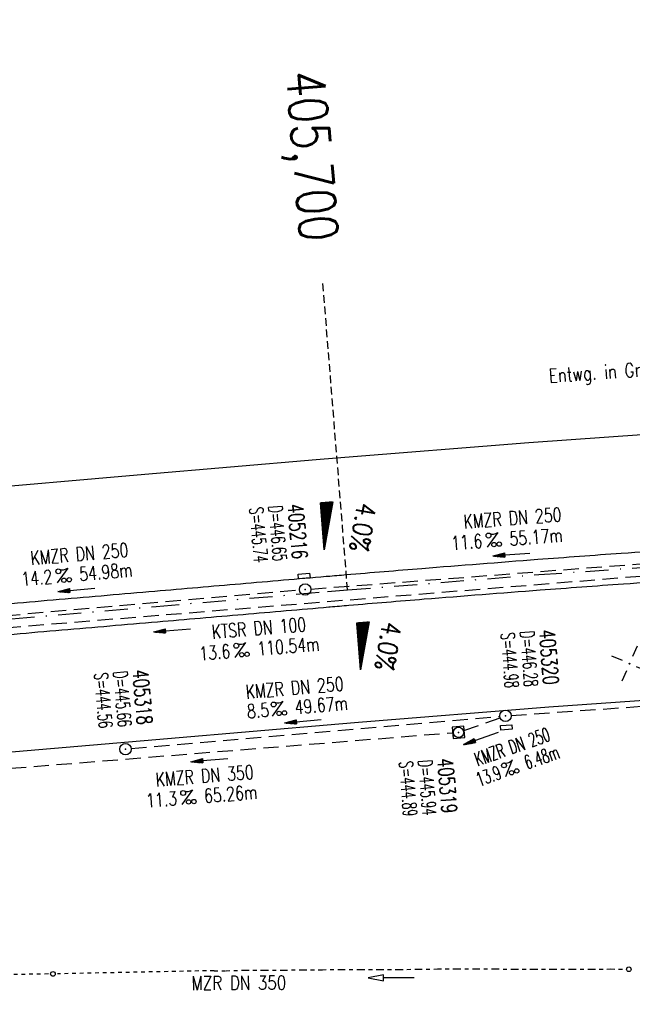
# Model space of a CAD drawing. Extents: x 0 to 1135, y 0 to 420.
# Tile 12 of 52: x 373 to 452, y 164 to 292. Entities that reach past the tile are written whole.
import ezdxf
from ezdxf.enums import TextEntityAlignment as Align

# ---------------------------------------------------------------- set-up
doc = ezdxf.new("R2010")
doc.units = 0
doc.header["$LTSCALE"] = 2
doc.header["$MEASUREMENT"] = 0
for name, pattern in [('ACAD_ISO03W100', [0.5, 0.25, -0.25]), ('AUSGEZOGEN', [0]), ('GESTRICH-X2', [1.5, 1, -0.5]), ('GESTRICHELT', [0.75, 0.5, -0.25]), ('STRICHPT-X3', [3, 1.5, -0.75, 0, -0.75])]:
    doc.linetypes.add(name, pattern=pattern)
doc.layers.get('0').update_dxf_attribs({"linetype": 'AUSGEZOGEN'})
for name, color, linetype in [('ACHSE', 250, 'STRICHPT-X3'), ('FBR', 8, 'CONTINUOUS'), ('GEF', 7, 'AUSGEZOGEN'), ('HEKTOM', 250, 'GESTRICHELT'), ('KANAL', 7, 'GESTRICH-X2'), ('NETZ', 250, 'CONTINUOUS'), ('PFEIL', 7, 'CONTINUOUS'), ('SCHACHTNR', 6, 'CONTINUOUS'), ('SCHRIFT', 7, 'CONTINUOUS'), ('SCHSYMBOL', 7, 'CONTINUOUS'), ('TEXTO', 4, 'CONTINUOUS'), ('TEXTU', 4, 'CONTINUOUS'), ('Tiefenentwässerung', 15, 'CONTINUOUS')]:
    doc.layers.add(name, color=color, linetype=linetype)
doc.styles.add('ROMANS', font='romans.shx', dxfattribs={"width": 0.8})

# ---------------------------------------------------------------- blocks, each defined once
blk = doc.blocks.new('IKR')
at = {"color": 0}
for p, q in [((0, 1), (0, 2.5)), ((-2.5, 0), (-1, 0)), ((1, 0), (2.5, 0)), ((0, -2.5), (0, -1))]:
    blk.add_line(p, q, dxfattribs=at)
blk.add_circle((0, 0), 0.05, dxfattribs=at)
blk.add_point((0, 0), dxfattribs=at)
blk = doc.blocks.new('GST')
at = {"color": 0}
blk.add_circle((0, 0), 0.75, dxfattribs=at)
blk.add_point((0, 0), dxfattribs=at)
blk = doc.blocks.new('17')
blk.add_lwpolyline([(-0.76, -1.22), (0.75, -1.22), (0.75, -1.8), (-0.76, -1.8)], close=True)
blk.add_blockref('GST', (0, 0))
blk = doc.blocks.new('20')
blk.add_lwpolyline([(-0.75, -0.75), (0.75, -0.75), (0.75, 0.75), (-0.75, 0.75)], close=True)
blk.add_circle((0, 0), 0.676)
blk.add_point((0, 0))
blk = doc.blocks.new('PROM')
blk.add_line((1.57, 1.82), (0.02, 0.02))
for centre, radius in [((0.32, 1.51), 0.317), ((0.94, 0.29), 0.283), ((1.64, 0.29), 0.283)]:
    blk.add_circle(centre, radius)
blk.add_arc((0.99, 2.68), 1.03, 239.1414, 303.3549)
blk = doc.blocks.new('PFEIL2')
at = {"color": 0}
for p, q in [((0.88, 0), (-2.4, -0.01)), ((0.88, -0.27), (0.88, 0.28)), ((0.88, 0.28), (2.43, 0.01)), ((0.91, 0.27), (0.88, 0.26)), ((0.97, 0.26), (0.88, 0.25)), ((1.02, 0.25), (0.88, 0.23)), ((1.07, 0.24), (0.88, 0.21)), ((1.13, 0.23), (0.88, 0.19)), ((1.18, 0.22), (0.88, 0.17)), ((1.24, 0.21), (0.88, 0.15)), ((1.29, 0.21), (0.88, 0.14)), ((1.34, 0.2), (0.88, 0.12)), ((1.4, 0.19), (0.88, 0.1)), ((1.45, 0.18), (0.88, 0.08)), ((1.51, 0.17), (0.88, 0.06)), ((1.56, 0.16), (0.88, 0.04)), ((1.61, 0.15), (0.88, 0.02)), ((1.67, 0.14), (0.88, 0.01)), ((1.72, 0.13), (0.88, -0.01)), ((1.78, 0.12), (0.88, -0.03)), ((1.83, 0.11), (0.88, -0.05)), ((1.88, 0.1), (0.88, -0.07)), ((1.94, 0.09), (0.88, -0.09)), ((2.05, 0.08), (0.88, -0.12)), ((1.99, 0.08), (0.88, -0.11)), ((2.1, 0.07), (0.88, -0.14)), ((2.15, 0.06), (0.88, -0.16)), ((2.21, 0.05), (0.88, -0.18)), ((2.26, 0.04), (0.88, -0.2)), ((2.32, 0.03), (0.88, -0.22)), ((2.37, 0.02), (0.88, -0.23)), ((2.42, 0.01), (0.88, -0.25)), ((2.43, 0.01), (0.88, -0.27))]:
    blk.add_line(p, q, dxfattribs=at)
blk = doc.blocks.new('10')
blk.add_blockref('GST', (0, 0))
blk = doc.blocks.new('*X16')
at = {"color": 0}
for p, q in [((725.83, 193.84), (727.44, 195.45)), ((725.83, 193.85), (727.43, 195.45)), ((725.83, 193.86), (727.42, 195.45)), ((725.83, 193.87), (727.41, 195.45)), ((725.83, 193.88), (727.4, 195.45)), ((725.83, 193.89), (727.39, 195.45)), ((725.83, 193.9), (727.38, 195.45)), ((725.83, 193.91), (727.37, 195.45)), ((725.83, 193.91), (727.37, 195.45)), ((725.83, 193.92), (727.36, 195.45)), ((725.83, 193.93), (727.35, 195.45)), ((725.83, 193.94), (727.34, 195.45)), ((725.83, 193.95), (727.33, 195.45)), ((725.83, 193.96), (727.32, 195.45)), ((725.83, 193.97), (727.31, 195.45)), ((725.83, 193.98), (727.3, 195.45)), ((725.83, 193.99), (727.29, 195.45)), ((725.83, 193.99), (727.29, 195.45)), ((725.83, 194), (727.28, 195.45)), ((725.83, 194.01), (727.27, 195.45)), ((725.83, 194.02), (727.26, 195.45)), ((725.83, 194.03), (727.25, 195.45)), ((725.83, 194.04), (727.24, 195.45)), ((725.83, 194.05), (727.23, 195.45)), ((725.83, 194.06), (727.22, 195.45)), ((725.83, 194.06), (727.21, 195.45)), ((725.83, 194.07), (727.21, 195.45)), ((725.83, 194.08), (727.2, 195.45)), ((725.83, 194.09), (727.19, 195.45)), ((725.83, 194.1), (727.18, 195.45)), ((725.83, 194.11), (727.17, 195.45)), ((725.83, 194.12), (727.16, 195.45)), ((725.83, 194.13), (727.15, 195.45)), ((725.83, 194.14), (727.14, 195.45)), ((725.83, 194.14), (727.14, 195.45)), ((725.83, 194.15), (727.13, 195.45)), ((725.83, 194.16), (727.12, 195.45)), ((725.83, 194.17), (727.11, 195.45)), ((725.83, 194.18), (727.1, 195.45)), ((725.83, 194.19), (727.09, 195.45)), ((725.83, 194.2), (727.08, 195.45)), ((725.83, 194.21), (727.07, 195.45)), ((725.83, 194.21), (727.06, 195.45)), ((725.83, 194.22), (727.06, 195.45)), ((725.83, 194.23), (727.05, 195.45)), ((725.83, 194.24), (727.04, 195.45)), ((725.83, 194.25), (727.03, 195.45)), ((725.83, 194.26), (727.02, 195.45)), ((725.83, 194.27), (727.01, 195.45)), ((725.83, 194.28), (727, 195.45)), ((725.83, 194.29), (726.99, 195.45)), ((725.83, 194.29), (726.99, 195.45)), ((725.83, 194.3), (726.98, 195.45)), ((725.83, 194.31), (726.97, 195.45)), ((725.83, 194.32), (726.96, 195.45)), ((725.83, 194.33), (726.95, 195.45)), ((725.83, 194.34), (726.94, 195.45)), ((725.83, 194.35), (726.93, 195.45)), ((725.83, 194.36), (726.92, 195.45)), ((725.83, 194.37), (726.91, 195.45)), ((725.83, 194.37), (726.91, 195.45)), ((725.83, 194.38), (726.9, 195.45)), ((725.83, 194.39), (726.89, 195.45)), ((725.83, 194.4), (726.88, 195.45)), ((725.83, 194.41), (726.87, 195.45)), ((725.83, 194.42), (726.86, 195.45)), ((725.83, 194.43), (726.85, 195.45)), ((725.83, 194.44), (726.84, 195.45)), ((725.83, 194.44), (726.83, 195.45)), ((725.83, 194.45), (726.83, 195.45)), ((725.83, 194.46), (726.82, 195.45)), ((725.83, 194.47), (726.81, 195.45)), ((725.83, 194.48), (726.8, 195.45)), ((725.83, 194.49), (726.79, 195.45)), ((725.83, 194.5), (726.78, 195.45)), ((725.83, 194.51), (726.77, 195.45)), ((725.83, 194.52), (726.76, 195.45)), ((725.83, 194.52), (726.76, 195.45)), ((725.83, 194.53), (726.75, 195.45)), ((725.83, 194.54), (726.74, 195.45)), ((725.83, 194.55), (726.73, 195.45)), ((725.83, 194.56), (726.72, 195.45)), ((725.83, 194.57), (726.71, 195.45)), ((725.83, 194.58), (726.7, 195.45)), ((725.83, 194.59), (726.69, 195.45)), ((725.83, 194.59), (726.68, 195.45)), ((725.83, 194.6), (726.68, 195.45)), ((725.83, 194.61), (726.67, 195.45)), ((725.83, 194.62), (726.66, 195.45)), ((725.83, 194.63), (726.65, 195.45)), ((725.83, 194.64), (726.64, 195.45)), ((725.83, 194.65), (726.63, 195.45)), ((725.83, 194.66), (726.62, 195.45)), ((725.83, 194.67), (726.61, 195.45)), ((725.83, 194.67), (726.61, 195.45)), ((725.83, 194.68), (726.6, 195.45)), ((725.83, 194.69), (726.59, 195.45)), ((725.83, 194.7), (726.58, 195.45)), ((725.83, 194.71), (726.57, 195.45)), ((725.83, 194.72), (726.56, 195.45)), ((725.83, 194.73), (726.55, 195.45)), ((725.83, 194.74), (726.54, 195.45)), ((725.83, 194.75), (726.53, 195.45)), ((725.83, 194.75), (726.53, 195.45)), ((725.83, 194.76), (726.52, 195.45)), ((725.83, 194.77), (726.51, 195.45)), ((725.83, 194.78), (726.5, 195.45)), ((725.83, 194.79), (726.49, 195.45)), ((725.83, 194.8), (726.48, 195.45)), ((725.83, 194.81), (726.47, 195.45)), ((725.83, 194.82), (726.46, 195.45)), ((725.83, 194.82), (726.45, 195.45)), ((725.83, 194.83), (726.45, 195.45)), ((725.83, 194.84), (726.44, 195.45)), ((725.83, 194.85), (726.43, 195.45)), ((725.83, 194.86), (726.42, 195.45)), ((725.83, 194.87), (726.41, 195.45)), ((725.83, 194.88), (726.4, 195.45)), ((725.83, 194.89), (726.39, 195.45)), ((725.83, 194.9), (726.38, 195.45)), ((725.83, 194.9), (726.38, 195.45)), ((725.83, 194.91), (726.37, 195.45)), ((725.83, 194.92), (726.36, 195.45)), ((725.83, 194.93), (726.35, 195.45)), ((725.83, 194.94), (726.34, 195.45)), ((725.83, 194.95), (726.33, 195.45)), ((725.83, 194.96), (726.32, 195.45)), ((725.83, 194.97), (726.31, 195.45)), ((725.83, 194.98), (726.3, 195.45)), ((725.83, 194.98), (726.3, 195.45)), ((725.83, 194.99), (726.29, 195.45)), ((725.83, 195), (726.28, 195.45)), ((725.83, 195.01), (726.27, 195.45)), ((725.83, 195.02), (726.26, 195.45)), ((725.83, 195.03), (726.25, 195.45)), ((725.83, 195.04), (726.24, 195.45)), ((725.83, 195.05), (726.23, 195.45)), ((725.83, 195.05), (726.22, 195.45)), ((725.83, 195.06), (726.22, 195.45)), ((725.83, 195.07), (726.21, 195.45)), ((725.83, 195.08), (726.2, 195.45)), ((725.83, 195.09), (726.19, 195.45)), ((725.83, 195.1), (726.18, 195.45)), ((725.83, 195.11), (726.17, 195.45)), ((725.83, 195.12), (726.16, 195.45)), ((725.83, 195.13), (726.15, 195.45)), ((725.83, 195.13), (726.15, 195.45)), ((725.83, 195.14), (726.14, 195.45)), ((725.83, 195.15), (726.13, 195.45)), ((725.83, 195.16), (726.12, 195.45)), ((725.83, 195.17), (726.11, 195.45)), ((725.83, 195.18), (726.1, 195.45)), ((725.83, 195.19), (726.09, 195.45)), ((725.83, 195.2), (726.08, 195.45)), ((725.83, 195.2), (726.07, 195.45)), ((725.83, 195.21), (726.07, 195.45)), ((725.83, 195.22), (726.06, 195.45)), ((725.83, 195.23), (726.05, 195.45)), ((725.83, 195.24), (726.04, 195.45)), ((725.83, 195.25), (726.03, 195.45)), ((725.83, 195.26), (726.02, 195.45)), ((725.83, 195.27), (726.01, 195.45)), ((725.83, 195.28), (726, 195.45)), ((725.83, 195.28), (726, 195.45)), ((725.83, 195.29), (725.99, 195.45)), ((725.83, 195.3), (725.98, 195.45)), ((725.83, 195.31), (725.97, 195.45)), ((725.83, 195.32), (725.96, 195.45)), ((725.83, 195.33), (725.95, 195.45)), ((725.83, 195.34), (725.94, 195.45)), ((725.83, 195.35), (725.93, 195.45)), ((725.83, 195.36), (725.92, 195.45)), ((725.83, 195.36), (725.92, 195.45)), ((725.83, 195.37), (725.91, 195.45)), ((725.83, 195.38), (725.9, 195.45)), ((725.83, 195.39), (725.89, 195.45)), ((725.83, 195.4), (725.88, 195.45)), ((725.83, 195.41), (725.87, 195.45)), ((725.83, 195.42), (725.86, 195.45)), ((725.83, 195.43), (725.85, 195.45)), ((725.83, 195.43), (725.84, 195.45)), ((725.83, 195.44), (725.84, 195.45)), ((725.83, 193.83), (727.43, 195.43)), ((725.83, 193.82), (727.43, 195.42)), ((725.83, 193.81), (727.43, 195.41)), ((725.83, 193.8), (727.42, 195.4)), ((725.83, 193.79), (727.42, 195.38)), ((725.83, 193.78), (727.42, 195.37)), ((725.83, 193.77), (727.41, 195.36)), ((725.83, 193.76), (727.41, 195.35)), ((725.83, 193.76), (727.41, 195.34)), ((725.83, 193.75), (727.4, 195.32)), ((725.83, 193.74), (727.4, 195.31)), ((725.83, 193.73), (727.4, 195.3)), ((725.83, 193.72), (727.4, 195.29)), ((725.83, 193.71), (727.39, 195.28)), ((725.83, 193.7), (727.39, 195.26)), ((725.83, 193.69), (727.39, 195.25)), ((725.83, 193.68), (727.38, 195.24)), ((725.83, 193.68), (727.38, 195.23)), ((725.83, 193.67), (727.38, 195.22)), ((725.83, 193.66), (727.37, 195.2)), ((725.83, 193.65), (727.37, 195.19)), ((725.83, 193.64), (727.37, 195.18)), ((725.83, 193.63), (727.36, 195.17)), ((725.83, 193.62), (727.36, 195.16)), ((725.83, 193.61), (727.36, 195.14)), ((725.83, 193.61), (727.35, 195.13)), ((725.83, 193.6), (727.35, 195.12)), ((725.83, 193.59), (727.35, 195.11)), ((725.83, 193.58), (727.34, 195.1)), ((725.83, 193.57), (727.34, 195.08)), ((725.83, 193.56), (727.34, 195.07)), ((725.83, 193.55), (727.34, 195.06)), ((725.83, 193.54), (727.33, 195.05)), ((725.83, 193.53), (727.33, 195.04)), ((725.83, 193.53), (727.33, 195.02)), ((725.83, 193.52), (727.32, 195.01)), ((725.83, 193.51), (727.32, 195)), ((725.83, 193.5), (727.32, 194.99)), ((725.83, 193.49), (727.31, 194.98)), ((725.83, 193.48), (727.31, 194.96)), ((725.83, 193.47), (727.31, 194.95)), ((725.83, 193.46), (727.3, 194.94)), ((725.83, 193.45), (727.3, 194.93)), ((725.83, 193.45), (727.3, 194.92)), ((725.83, 193.44), (727.29, 194.91)), ((725.83, 193.43), (727.29, 194.89)), ((725.83, 193.42), (727.29, 194.88)), ((725.83, 193.41), (727.29, 194.87)), ((725.83, 193.4), (727.28, 194.86)), ((725.83, 193.39), (727.28, 194.85)), ((725.83, 193.38), (727.28, 194.83)), ((725.83, 193.38), (727.27, 194.82)), ((725.83, 193.37), (727.27, 194.81)), ((725.83, 193.36), (727.27, 194.8)), ((725.83, 193.35), (727.26, 194.79)), ((725.83, 193.34), (727.26, 194.77)), ((725.83, 193.33), (727.26, 194.76)), ((725.83, 193.32), (727.25, 194.75)), ((725.83, 193.31), (727.25, 194.74)), ((725.83, 193.3), (727.25, 194.73)), ((725.83, 193.3), (727.24, 194.71)), ((725.83, 193.29), (727.24, 194.7)), ((725.83, 193.28), (727.24, 194.69)), ((725.83, 193.27), (727.23, 194.68)), ((725.83, 193.26), (727.23, 194.67)), ((725.83, 193.25), (727.23, 194.65)), ((725.83, 193.24), (727.23, 194.64)), ((725.83, 193.23), (727.22, 194.63)), ((725.83, 193.22), (727.22, 194.62)), ((725.83, 193.22), (727.22, 194.61)), ((725.83, 193.21), (727.21, 194.59)), ((725.83, 193.2), (727.21, 194.58)), ((725.83, 193.19), (727.21, 194.57)), ((725.83, 193.18), (727.2, 194.56)), ((725.83, 193.17), (727.2, 194.55)), ((725.83, 193.16), (727.2, 194.53)), ((725.83, 193.15), (727.19, 194.52)), ((725.83, 193.15), (727.19, 194.51)), ((725.83, 193.14), (727.19, 194.5)), ((725.83, 193.13), (727.18, 194.49)), ((725.83, 193.12), (727.18, 194.47)), ((725.83, 193.11), (727.18, 194.46)), ((725.83, 193.1), (727.17, 194.45)), ((725.83, 193.09), (727.17, 194.44)), ((725.83, 193.08), (727.17, 194.43)), ((725.83, 193.07), (727.17, 194.41)), ((725.83, 193.07), (727.16, 194.4)), ((725.83, 193.06), (727.16, 194.39)), ((725.83, 193.05), (727.16, 194.38)), ((725.83, 193.04), (727.15, 194.37)), ((725.83, 193.03), (727.15, 194.35)), ((725.83, 193.02), (727.15, 194.34)), ((725.83, 193.01), (727.14, 194.33)), ((725.83, 193), (727.14, 194.32)), ((725.83, 193), (727.14, 194.31)), ((725.83, 192.99), (727.13, 194.29)), ((725.83, 192.98), (727.13, 194.28)), ((725.83, 192.97), (727.13, 194.27)), ((725.83, 192.96), (727.12, 194.26)), ((725.83, 192.95), (727.12, 194.25)), ((725.83, 192.94), (727.12, 194.23)), ((725.83, 192.93), (727.11, 194.22)), ((725.83, 192.92), (727.11, 194.21)), ((725.83, 192.92), (727.11, 194.2)), ((725.83, 192.91), (727.11, 194.19)), ((725.83, 192.9), (727.1, 194.17)), ((725.83, 192.89), (727.1, 194.16)), ((725.83, 192.88), (727.1, 194.15)), ((725.83, 192.87), (727.09, 194.14)), ((725.83, 192.86), (727.09, 194.13)), ((725.83, 192.85), (727.09, 194.11)), ((725.83, 192.84), (727.08, 194.1)), ((725.83, 192.84), (727.08, 194.09)), ((725.83, 192.83), (727.08, 194.08)), ((725.83, 192.82), (727.07, 194.07)), ((725.83, 192.81), (727.07, 194.05)), ((725.83, 192.8), (727.07, 194.04)), ((725.83, 192.79), (727.06, 194.03)), ((725.83, 192.78), (727.06, 194.02)), ((725.83, 192.77), (727.06, 194.01)), ((725.83, 192.77), (727.05, 193.99)), ((725.83, 192.76), (727.05, 193.98)), ((725.83, 192.75), (727.05, 193.97)), ((725.83, 192.74), (727.05, 193.96)), ((725.83, 192.73), (727.04, 193.95)), ((725.83, 192.72), (727.04, 193.93)), ((725.83, 192.71), (727.04, 193.92)), ((725.83, 192.7), (727.03, 193.91)), ((725.83, 192.69), (727.03, 193.9)), ((725.83, 192.69), (727.03, 193.89)), ((725.83, 192.68), (727.02, 193.87)), ((725.83, 192.67), (727.02, 193.86)), ((725.83, 192.66), (727.02, 193.85)), ((725.83, 192.65), (727.01, 193.84)), ((725.83, 192.64), (727.01, 193.83)), ((725.83, 192.63), (727.01, 193.81)), ((725.83, 192.62), (727, 193.8)), ((725.83, 192.62), (727, 193.79)), ((725.83, 192.61), (727, 193.78)), ((725.83, 192.6), (726.99, 193.77)), ((725.83, 192.59), (726.99, 193.75)), ((725.83, 192.58), (726.99, 193.74)), ((725.83, 192.57), (726.99, 193.73)), ((725.83, 192.56), (726.98, 193.72)), ((725.83, 192.55), (726.98, 193.71)), ((725.83, 192.54), (726.98, 193.69)), ((725.83, 192.54), (726.97, 193.68)), ((725.83, 192.53), (726.97, 193.67)), ((725.83, 192.52), (726.97, 193.66)), ((725.83, 192.51), (726.96, 193.65)), ((725.83, 192.5), (726.96, 193.63)), ((725.83, 192.49), (726.96, 193.62)), ((725.83, 192.48), (726.95, 193.61)), ((725.83, 192.47), (726.95, 193.6)), ((725.83, 192.46), (726.95, 193.59)), ((725.83, 192.46), (726.94, 193.57)), ((725.83, 192.45), (726.94, 193.56)), ((725.83, 192.44), (726.94, 193.55)), ((725.83, 192.43), (726.94, 193.54)), ((725.83, 192.42), (726.93, 193.53)), ((725.83, 192.41), (726.93, 193.51)), ((725.83, 192.4), (726.93, 193.5)), ((725.83, 192.39), (726.92, 193.49)), ((725.83, 192.39), (726.92, 193.48)), ((725.83, 192.38), (726.92, 193.47)), ((725.83, 192.37), (726.91, 193.45)), ((725.83, 192.36), (726.91, 193.44)), ((725.83, 192.35), (726.91, 193.43)), ((725.83, 192.34), (726.9, 193.42)), ((725.83, 192.33), (726.9, 193.41)), ((725.83, 192.32), (726.9, 193.39)), ((725.83, 192.31), (726.89, 193.38)), ((725.83, 192.31), (726.89, 193.37)), ((725.83, 192.3), (726.89, 193.36)), ((725.83, 192.29), (726.88, 193.35)), ((725.83, 192.28), (726.88, 193.33)), ((725.83, 192.27), (726.88, 193.32)), ((725.83, 192.26), (726.88, 193.31)), ((725.83, 192.25), (726.87, 193.3)), ((725.83, 192.24), (726.87, 193.29)), ((725.83, 192.24), (726.87, 193.27)), ((725.83, 192.23), (726.86, 193.26)), ((725.83, 192.22), (726.86, 193.25)), ((725.83, 192.21), (726.86, 193.24)), ((725.83, 192.2), (726.85, 193.23)), ((725.83, 192.19), (726.85, 193.21)), ((725.83, 192.18), (726.85, 193.2)), ((725.83, 192.17), (726.84, 193.19)), ((725.83, 192.16), (726.84, 193.18)), ((725.83, 192.16), (726.84, 193.17)), ((725.83, 192.15), (726.83, 193.15)), ((725.83, 192.14), (726.83, 193.14)), ((725.83, 192.13), (726.83, 193.13)), ((725.83, 192.12), (726.82, 193.12)), ((725.83, 192.11), (726.82, 193.11)), ((725.83, 192.1), (726.82, 193.09)), ((725.83, 192.09), (726.82, 193.08)), ((725.83, 192.08), (726.81, 193.07)), ((725.83, 192.08), (726.81, 193.06)), ((725.83, 192.07), (726.81, 193.05)), ((725.83, 192.06), (726.8, 193.03)), ((725.83, 192.05), (726.8, 193.02)), ((725.83, 192.04), (726.8, 193.01)), ((725.83, 192.03), (726.79, 193)), ((725.83, 192.02), (726.79, 192.99)), ((725.83, 192.01), (726.79, 192.97)), ((725.83, 192.01), (726.78, 192.96)), ((725.83, 192), (726.78, 192.95)), ((725.83, 191.99), (726.78, 192.94)), ((725.83, 191.98), (726.77, 192.93)), ((725.83, 191.97), (726.77, 192.91)), ((725.83, 191.96), (726.77, 192.9)), ((725.83, 191.95), (726.76, 192.89)), ((725.83, 191.94), (726.76, 192.88)), ((725.83, 191.93), (726.76, 192.87)), ((725.83, 191.93), (726.76, 192.85)), ((725.83, 191.92), (726.75, 192.84)), ((725.83, 191.91), (726.75, 192.83)), ((725.83, 191.9), (726.75, 192.82)), ((725.83, 191.89), (726.74, 192.81)), ((725.83, 191.88), (726.74, 192.79)), ((725.83, 191.87), (726.74, 192.78)), ((725.83, 191.86), (726.73, 192.77)), ((725.83, 191.85), (726.73, 192.76)), ((725.83, 191.85), (726.73, 192.75)), ((725.83, 191.84), (726.72, 192.73)), ((725.83, 191.83), (726.72, 192.72)), ((725.83, 191.82), (726.72, 192.71)), ((725.83, 191.81), (726.71, 192.7)), ((725.83, 191.8), (726.71, 192.69)), ((725.83, 191.79), (726.71, 192.67)), ((725.83, 191.78), (726.7, 192.66)), ((725.83, 191.78), (726.7, 192.65)), ((725.83, 191.77), (726.7, 192.64)), ((725.83, 191.76), (726.7, 192.63)), ((725.83, 191.75), (726.69, 192.61)), ((725.83, 191.74), (726.69, 192.6)), ((725.83, 191.73), (726.69, 192.59)), ((725.83, 191.72), (726.68, 192.58)), ((725.83, 191.71), (726.68, 192.57)), ((725.83, 191.7), (726.68, 192.55)), ((725.83, 191.7), (726.67, 192.54)), ((725.83, 191.69), (726.67, 192.53)), ((725.83, 191.68), (726.67, 192.52)), ((725.83, 191.67), (726.66, 192.51)), ((725.83, 191.66), (726.66, 192.49)), ((725.83, 191.65), (726.66, 192.48)), ((725.83, 191.64), (726.65, 192.47)), ((725.83, 191.63), (726.65, 192.46)), ((725.83, 191.63), (726.65, 192.45)), ((725.83, 191.62), (726.64, 192.43)), ((725.83, 191.61), (726.64, 192.42)), ((725.83, 191.6), (726.64, 192.41)), ((725.83, 191.59), (726.64, 192.4)), ((725.83, 191.58), (726.63, 192.39)), ((725.83, 191.57), (726.63, 192.37)), ((725.83, 191.56), (726.63, 192.36)), ((725.83, 191.55), (726.62, 192.35)), ((725.83, 191.55), (726.62, 192.34)), ((725.83, 191.54), (726.62, 192.33)), ((725.83, 191.53), (726.61, 192.31)), ((725.83, 191.52), (726.61, 192.3)), ((725.83, 191.51), (726.61, 192.29)), ((725.83, 191.5), (726.6, 192.28)), ((725.83, 191.49), (726.6, 192.27)), ((725.83, 191.48), (726.6, 192.25)), ((725.83, 191.47), (726.59, 192.24)), ((725.83, 191.47), (726.59, 192.23)), ((725.83, 191.46), (726.59, 192.22)), ((725.83, 191.45), (726.59, 192.21)), ((725.83, 191.44), (726.58, 192.19)), ((725.83, 191.43), (726.58, 192.18)), ((725.83, 191.42), (726.58, 192.17)), ((725.83, 191.41), (726.57, 192.16)), ((725.83, 191.4), (726.57, 192.15)), ((725.83, 191.4), (726.57, 192.13)), ((725.83, 191.39), (726.56, 192.12)), ((725.83, 191.38), (726.56, 192.11)), ((725.83, 191.37), (726.56, 192.1)), ((725.83, 191.36), (726.55, 192.09)), ((725.83, 191.35), (726.55, 192.07)), ((725.83, 191.34), (726.55, 192.06)), ((725.83, 191.33), (726.54, 192.05)), ((725.83, 191.32), (726.54, 192.04)), ((725.83, 191.32), (726.54, 192.03)), ((725.83, 191.31), (726.53, 192.01)), ((725.83, 191.3), (726.53, 192)), ((725.83, 191.29), (726.53, 191.99)), ((725.83, 191.28), (726.53, 191.98)), ((725.83, 191.27), (726.52, 191.97)), ((725.83, 191.26), (726.52, 191.95)), ((725.83, 191.25), (726.52, 191.94)), ((725.83, 191.25), (726.51, 191.93)), ((725.83, 191.24), (726.51, 191.92)), ((725.83, 191.23), (726.51, 191.91)), ((725.83, 191.22), (726.5, 191.89)), ((725.83, 191.21), (726.5, 191.88)), ((725.83, 191.2), (726.5, 191.87)), ((725.83, 191.19), (726.49, 191.86)), ((725.83, 191.18), (726.49, 191.85)), ((725.83, 191.17), (726.49, 191.84)), ((725.83, 191.17), (726.48, 191.82)), ((725.83, 191.16), (726.48, 191.81)), ((725.83, 191.15), (726.48, 191.8)), ((725.83, 191.14), (726.47, 191.79)), ((725.83, 191.13), (726.47, 191.78)), ((725.83, 191.12), (726.47, 191.76)), ((725.83, 191.11), (726.47, 191.75)), ((725.83, 191.1), (726.46, 191.74)), ((725.83, 191.09), (726.46, 191.73)), ((725.83, 191.09), (726.46, 191.72)), ((725.83, 191.08), (726.45, 191.7)), ((725.83, 191.07), (726.45, 191.69)), ((725.83, 191.06), (726.45, 191.68)), ((725.83, 191.05), (726.44, 191.67)), ((725.83, 191.04), (726.44, 191.66)), ((725.83, 191.03), (726.44, 191.64)), ((725.83, 191.02), (726.43, 191.63)), ((725.83, 191.02), (726.43, 191.62)), ((725.83, 191.01), (726.43, 191.61)), ((725.83, 191), (726.42, 191.6)), ((725.83, 190.99), (726.42, 191.58)), ((725.83, 190.98), (726.42, 191.57)), ((725.83, 190.97), (726.41, 191.56)), ((725.83, 190.96), (726.41, 191.55)), ((725.83, 190.95), (726.41, 191.54)), ((725.83, 190.94), (726.41, 191.52)), ((725.83, 190.94), (726.4, 191.51)), ((725.83, 190.93), (726.4, 191.5)), ((725.83, 190.92), (726.4, 191.49)), ((725.83, 190.91), (726.39, 191.48)), ((725.83, 190.9), (726.39, 191.46)), ((725.83, 190.89), (726.39, 191.45)), ((725.83, 190.88), (726.38, 191.44)), ((725.83, 190.87), (726.38, 191.43)), ((725.83, 190.87), (726.38, 191.42)), ((725.83, 190.86), (726.37, 191.4)), ((725.83, 190.85), (726.37, 191.39)), ((725.83, 190.84), (726.37, 191.38)), ((725.83, 190.83), (726.36, 191.37)), ((725.83, 190.82), (726.36, 191.36)), ((725.83, 190.81), (726.36, 191.34)), ((725.83, 190.8), (726.35, 191.33)), ((725.83, 190.79), (726.35, 191.32)), ((725.83, 190.79), (726.35, 191.31)), ((725.83, 190.78), (726.35, 191.3)), ((725.83, 190.77), (726.34, 191.28)), ((725.83, 190.76), (726.34, 191.27)), ((725.83, 190.75), (726.34, 191.26)), ((725.83, 190.74), (726.33, 191.25)), ((725.83, 190.73), (726.33, 191.24)), ((725.83, 190.72), (726.33, 191.22)), ((725.83, 190.71), (726.32, 191.21)), ((725.83, 190.71), (726.32, 191.2)), ((725.83, 190.7), (726.32, 191.19)), ((725.83, 190.69), (726.31, 191.18)), ((725.83, 190.68), (726.31, 191.16)), ((725.83, 190.67), (726.31, 191.15)), ((725.83, 190.66), (726.3, 191.14)), ((725.83, 190.65), (726.3, 191.13)), ((725.83, 190.64), (726.3, 191.12)), ((725.83, 190.64), (726.29, 191.1)), ((725.83, 190.63), (726.29, 191.09)), ((725.83, 190.62), (726.29, 191.08)), ((725.83, 190.61), (726.29, 191.07)), ((725.83, 190.6), (726.28, 191.06)), ((725.83, 190.59), (726.28, 191.04)), ((725.83, 190.58), (726.28, 191.03)), ((725.83, 190.57), (726.27, 191.02)), ((725.83, 190.56), (726.27, 191.01)), ((725.83, 190.56), (726.27, 191)), ((725.83, 190.55), (726.26, 190.98)), ((725.83, 190.54), (726.26, 190.97)), ((725.83, 190.53), (726.26, 190.96)), ((725.83, 190.52), (726.25, 190.95)), ((725.83, 190.51), (726.25, 190.94)), ((725.83, 190.5), (726.25, 190.92)), ((725.83, 190.49), (726.24, 190.91)), ((725.83, 190.48), (726.24, 190.9)), ((725.83, 190.48), (726.24, 190.89)), ((725.83, 190.47), (726.24, 190.88)), ((725.83, 190.46), (726.23, 190.86)), ((725.83, 190.45), (726.23, 190.85)), ((725.83, 190.44), (726.23, 190.84)), ((725.83, 190.43), (726.22, 190.83)), ((725.83, 190.42), (726.22, 190.82)), ((725.83, 190.41), (726.22, 190.8)), ((725.83, 190.41), (726.21, 190.79)), ((725.83, 190.4), (726.21, 190.78)), ((725.83, 190.39), (726.21, 190.77)), ((725.83, 190.38), (726.2, 190.76)), ((725.83, 190.37), (726.2, 190.74)), ((725.83, 190.36), (726.2, 190.73)), ((725.83, 190.35), (726.19, 190.72)), ((725.83, 190.34), (726.19, 190.71)), ((725.83, 190.33), (726.19, 190.7)), ((725.83, 190.33), (726.18, 190.68)), ((725.83, 190.32), (726.18, 190.67)), ((725.83, 190.31), (726.18, 190.66)), ((725.83, 190.3), (726.18, 190.65)), ((725.83, 190.29), (726.17, 190.64)), ((725.83, 190.28), (726.17, 190.62)), ((725.83, 190.27), (726.17, 190.61)), ((725.83, 190.26), (726.16, 190.6)), ((725.83, 190.26), (726.16, 190.59)), ((725.83, 190.25), (726.16, 190.58)), ((725.83, 190.24), (726.15, 190.56)), ((725.83, 190.23), (726.15, 190.55)), ((725.83, 190.22), (726.15, 190.54)), ((725.83, 190.21), (726.14, 190.53)), ((725.83, 190.2), (726.14, 190.52)), ((725.83, 190.19), (726.14, 190.5)), ((725.83, 190.18), (726.13, 190.49)), ((725.83, 190.18), (726.13, 190.48)), ((725.83, 190.17), (726.13, 190.47)), ((725.83, 190.16), (726.12, 190.46)), ((725.83, 190.15), (726.12, 190.44)), ((725.83, 190.14), (726.12, 190.43)), ((725.83, 190.13), (726.12, 190.42)), ((725.83, 190.12), (726.11, 190.41)), ((725.83, 190.11), (726.11, 190.4)), ((725.83, 190.1), (726.11, 190.38)), ((725.83, 190.1), (726.1, 190.37)), ((725.83, 190.09), (726.1, 190.36)), ((725.83, 190.08), (726.1, 190.35)), ((725.83, 190.07), (726.09, 190.34)), ((725.83, 190.06), (726.09, 190.32)), ((725.83, 190.05), (726.09, 190.31)), ((725.83, 190.04), (726.08, 190.3)), ((725.83, 190.03), (726.08, 190.29)), ((725.83, 190.03), (726.08, 190.28)), ((725.83, 190.02), (726.07, 190.26)), ((725.83, 190.01), (726.07, 190.25)), ((725.83, 190), (726.07, 190.24)), ((725.83, 189.99), (726.06, 190.23)), ((725.83, 189.98), (726.06, 190.22)), ((725.83, 189.97), (726.06, 190.2)), ((725.83, 189.96), (726.06, 190.19)), ((725.83, 189.95), (726.05, 190.18)), ((725.83, 189.95), (726.05, 190.17)), ((725.83, 189.94), (726.05, 190.16)), ((725.83, 189.93), (726.04, 190.14)), ((725.83, 189.92), (726.04, 190.13)), ((725.83, 189.91), (726.04, 190.12)), ((725.83, 189.9), (726.03, 190.11)), ((725.83, 189.89), (726.03, 190.1)), ((725.83, 189.88), (726.03, 190.08)), ((725.83, 189.88), (726.02, 190.07)), ((725.83, 189.87), (726.02, 190.06)), ((725.83, 189.86), (726.02, 190.05)), ((725.83, 189.85), (726.01, 190.04)), ((725.83, 189.84), (726.01, 190.02)), ((725.83, 189.83), (726.01, 190.01)), ((725.83, 189.82), (726, 190)), ((725.83, 189.81), (726, 189.99)), ((725.83, 189.8), (726, 189.98)), ((725.83, 189.8), (726, 189.96)), ((725.83, 189.79), (725.99, 189.95)), ((725.83, 189.78), (725.99, 189.94)), ((725.83, 189.77), (725.99, 189.93)), ((725.83, 189.76), (725.98, 189.92)), ((725.83, 189.75), (725.98, 189.9)), ((725.83, 189.74), (725.98, 189.89)), ((725.83, 189.73), (725.97, 189.88)), ((725.83, 189.72), (725.97, 189.87)), ((725.83, 189.72), (725.97, 189.86)), ((725.83, 189.71), (725.96, 189.84)), ((725.83, 189.7), (725.96, 189.83)), ((725.83, 189.69), (725.96, 189.82)), ((725.83, 189.68), (725.95, 189.81)), ((725.83, 189.67), (725.95, 189.8)), ((725.83, 189.66), (725.95, 189.78)), ((725.83, 189.65), (725.94, 189.77)), ((725.83, 189.65), (725.94, 189.76)), ((725.83, 189.64), (725.94, 189.75)), ((725.83, 189.63), (725.94, 189.74)), ((725.83, 189.62), (725.93, 189.72)), ((725.83, 189.61), (725.93, 189.71)), ((725.83, 189.6), (725.93, 189.7)), ((725.83, 189.59), (725.92, 189.69)), ((725.83, 189.58), (725.92, 189.68)), ((725.83, 189.57), (725.92, 189.66)), ((725.83, 189.57), (725.91, 189.65)), ((725.83, 189.56), (725.91, 189.64)), ((725.83, 189.55), (725.91, 189.63)), ((725.83, 189.54), (725.9, 189.62)), ((725.83, 189.53), (725.9, 189.6)), ((725.83, 189.52), (725.9, 189.59)), ((725.83, 189.51), (725.89, 189.58)), ((725.83, 189.5), (725.89, 189.57)), ((725.83, 189.49), (725.89, 189.56)), ((725.83, 189.49), (725.89, 189.54)), ((725.83, 189.48), (725.88, 189.53)), ((725.83, 189.47), (725.88, 189.52)), ((725.83, 189.46), (725.88, 189.51)), ((725.83, 189.45), (725.87, 189.5)), ((725.83, 189.44), (725.87, 189.48)), ((725.83, 189.43), (725.87, 189.47)), ((725.83, 189.42), (725.86, 189.46)), ((725.83, 189.42), (725.86, 189.45)), ((725.83, 189.41), (725.86, 189.44)), ((725.83, 189.4), (725.85, 189.42)), ((725.83, 189.39), (725.85, 189.41)), ((725.83, 189.38), (725.85, 189.4)), ((725.83, 189.37), (725.84, 189.39)), ((725.83, 189.36), (725.84, 189.38)), ((725.83, 189.35), (725.84, 189.36)), ((725.83, 189.34), (725.83, 189.35)), ((725.83, 189.34), (725.83, 189.34))]:
    blk.add_line(p, q, dxfattribs=at)
blk = doc.blocks.new('GEF')
at = {"color": 0}
for p, q in [((0.01, 0.02), (0.01, 6.15)), ((1.62, 6.15), (0.01, 0.02)), ((0.01, 6.15), (1.62, 6.15))]:
    blk.add_line(p, q, dxfattribs=at)
blk.add_blockref('*X16', (-725.82, -189.3), dxfattribs=at)

msp = doc.modelspace()

# ---------------------------------------------------------------- linework, layer by layer
at = {"layer": 'ACHSE'}
msp.add_lwpolyline([(25, 184.12), (166.27, 196.26), (290.81, 206.96), (340.63, 211.25), (365.53, 213.39), (390.44, 215.53), (412.76, 217.45), (415.35, 217.67), (440.27, 219.66), (465.21, 221.4), (490.16, 222.89), (515.13, 224.14), (540.11, 225.14), (565.1, 225.88), (590.1, 226.38), (615.1, 226.63), (640.1, 226.63)], dxfattribs=at)
at = {"layer": 'FBR'}
for points in [[(88.01, 187.53, 0), (104.84, 188.97, 0), (166.44, 194.27, -0.000002), (228.71, 199.62, 0.000002), (290.98, 204.97, 0.000001), (321.65, 207.61, 0.000001), (340.8, 209.25, 0.000002), (353.25, 210.32, -0.000001), (365.71, 211.39, -0.000007), (378.16, 212.46, 0.000001), (390.61, 213.53, 0.000044), (401.77, 214.49, -0.000046), (412.94, 215.45, -0.000156), (413.09, 215.47, -0.00001), (415.51, 215.67, -0.001332), (425.35, 216.49, -0.000871), (440.42, 217.66, -0.001621), (451.28, 218.46, -0.001254), (465.34, 219.41, -0.001246)], [(87.67, 191.51, 0), (104.5, 192.96, 0), (166.1, 198.25, -0.000002), (228.37, 203.61, 0.000002), (290.64, 208.96, 0.000001), (321.31, 211.59, 0.000001), (340.45, 213.24, 0.000002), (352.91, 214.31, -0.000001), (365.36, 215.38, -0.000007), (377.82, 216.45, 0.000001), (390.27, 217.52, 0.000044), (401.43, 218.48, -0.000045), (412.59, 219.44, -0.000156), (412.75, 219.45, -0.00001), (415.19, 219.66, -0.001332), (425.04, 220.47, -0.00087), (440.12, 221.65, -0.001621), (451, 222.45, -0.001254), (465.08, 223.4, -0.001246)]]:
    msp.add_lwpolyline(points, format="xyb", dxfattribs=at)
for points in [[(25, 201.43), (164.79, 213.45), (289.33, 224.15), (339.15, 228.43), (364.06, 230.57), (388.96, 232.71), (411.29, 234.63), (413.93, 234.86), (438.98, 236.86), (464.09, 238.62), (489.22, 240.12), (514.36, 241.37), (539.51, 242.38), (564.67, 243.13), (589.84, 243.63), (615.01, 243.88), (640.18, 243.88)], [(25, 166.81), (167.75, 179.07), (292.29, 189.78), (342.1, 194.06), (367.01, 196.2), (391.92, 198.34), (414.24, 200.26), (416.77, 200.48), (441.56, 202.46), (466.33, 204.19), (491.11, 205.67), (515.91, 206.91), (540.71, 207.9), (565.53, 208.64), (590.36, 209.13), (615.18, 209.38), (640.01, 209.38)]]:
    msp.add_lwpolyline(points, dxfattribs=at)
at = {"layer": 'HEKTOM'}
msp.add_line((415.36, 217.66), (412.16, 257.53), dxfattribs=at)
at = {"layer": 'KANAL'}
for p, q in [((410.57, 217.78), (464.09, 221.87)), ((355.88, 211.54), (464.57, 220.37)), ((355.8, 213.01), (409.09, 217.67)), ((436.68, 201.33), (484.71, 204.7)), ((387.19, 197.03), (435.16, 201.21)), ((430.52, 199.38), (435.22, 201.02)), ((365.52, 193.97), (429.06, 199.09))]:
    msp.add_line(p, q, dxfattribs=at)
at = {"layer": 'SCHSYMBOL'}
msp.add_lwpolyline([(410.47, 219.26), (408.97, 219.13), (408.92, 219.71), (410.42, 219.84)], close=True, dxfattribs=at)
at = {"layer": 'Tiefenentwässerung', "linetype": 'ACAD_ISO03W100'}
for p, q in [((397.98, 168.12), (377.6, 167.71)), ((376.4, 167.69), (347.13, 167.17))]:
    msp.add_line(p, q, dxfattribs=at)
msp.add_lwpolyline([(397.98, 168.12), (399.55, 168.12), (402.04, 168.18), (404.57, 168.18), (407.05, 168.19), (409.54, 168.25), (412.08, 168.25), (414.56, 168.26), (417.09, 168.26), (419.57, 168.27), (422.1, 168.27), (424.59, 168.33), (427.08, 168.34), (429.61, 168.34), (432.09, 168.35), (434.62, 168.35), (437.1, 168.31), (439.63, 168.31), (442.11, 168.32), (444.64, 168.33), (447.13, 168.33), (449.66, 168.34), (451.39, 168.31)], dxfattribs=at)
at = {"layer": 'Tiefenentwässerung', "linetype": 'Continuous'}
msp.add_lwpolyline([(424.05, 167.18), (420.05, 167.2), (420.05, 167.6), (418.05, 167.21), (420.05, 166.8), (420.05, 167.2)], dxfattribs=at)
for centre in [(377, 167.7), (451.99, 168.3)]:
    msp.add_circle(centre, 0.3, dxfattribs=at)

# ---------------------------------------------------------------- block references
at = {"layer": 'GEF', "rotation": 4.568060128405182}
for p in [(412.31, 222.88), (417.04, 207.25)]:
    msp.add_blockref('GEF', p, dxfattribs=at)
at = {"layer": 'NETZ', "rotation": 156.5331}
msp.add_blockref('IKR', (452.08, 208.07), dxfattribs=at)
at = {"layer": 'PFEIL'}
for p, rotation in [((436.71, 222.28), 184.3550522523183), ((380.06, 217.68), 184.9831522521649), ((392.52, 212.42), 184.6480522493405), ((409.55, 200.59), 184.9970522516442), ((432.75, 198.35), 199.3564522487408), ((397.36, 195.52), 184.5950522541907)]:
    msp.add_blockref('PFEIL2', p, dxfattribs=dict(at, rotation=rotation))
at = {"layer": 'SCHSYMBOL'}
for name, p, rotation in [('GST', (409.84, 217.73), 184.9119522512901), ('17', (435.92, 201.28), 4.413152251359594), ('20', (429.81, 199.13), 4.557252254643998), ('10', (386.44, 196.95), 4.911952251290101)]:
    msp.add_blockref(name, p, dxfattribs=dict(at, rotation=rotation))
at = {"layer": 'TEXTU'}
for p, rotation in [((433.5, 223.21), 4.35505225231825), ((377.51, 218.56), 4.983152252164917), ((400.67, 208.87), 4.648052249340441), ((405.54, 201.23), 4.997052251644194), ((435.93, 193.3), 19.35645224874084), ((393.75, 189.71), 4.595052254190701)]:
    msp.add_blockref('PROM', p, dxfattribs=dict(at, rotation=rotation))

# ---------------------------------------------------------------- texts
at = {"layer": 'GEF', "style": 'ROMANS', "width": 0.8}
for p in [(416.69, 229.13), (419.99, 213.66)]:
    msp.add_text('4.0%%%', height=2.5, rotation=259.836, dxfattribs=at).set_placement(p)
at = {"layer": 'HEKTOM', "style": 'ROMANS', "width": 0.8}
msp.add_text('405,700', height=5, rotation=274.8528, dxfattribs=at).set_placement((407.33, 285.04))
at = {"layer": 'SCHACHTNR', "style": 'ROMANS'}
for s, height, rotation, width, p in [('S=445.74', 1.8, 274.912, 0.6, (402.58, 228.35)), ('D=446.65', 1.8, 274.912, 0.6, (405.05, 228.57)), ('405216', 2, 274.912, 0.7, (407.56, 228.78)), ('S=444.98', 1.8, 274.4132, 0.6, (435.32, 212.04)), ('D=446.28', 1.8, 274.4132, 0.6, (437.83, 212.25)), ('405320', 2, 274.4132, 0.7, (440.32, 212.43)), ('S=444.56', 1.8, 274.912, 0.6, (382.37, 206.81)), ('D=445.66', 1.8, 274.912, 0.6, (384.85, 207.02)), ('405318', 2, 274.912, 0.7, (387.36, 207.23)), ('S=444.89', 1.8, 274.5573, 0.6, (422.07, 195.32)), ('D=445.94', 1.8, 274.5573, 0.6, (424.56, 195.49)), ('405319', 2, 274.5573, 0.7, (427.07, 195.7))]:
    msp.add_text(s, height=height, rotation=rotation, dxfattribs=dict(at, width=width)).set_placement(p)
at = {"layer": 'SCHRIFT', "style": 'ROMANS', "width": 0.8}
msp.add_text('Entwg. in Graben', height=1.8, rotation=3.9198, dxfattribs=at).set_placement((441.62, 244.63))
at = {"layer": 'TEXTO', "style": 'ROMANS'}
for s, rotation, width, p in [('KMZR DN 250', 4.3551, 0.75, (436.9, 226.12)), ('KMZR DN 250', 4.9832, 0.75, (380.52, 221.45)), ('KTSR DN 100', 4.6481, 0.75, (403.89, 211.8)), ('KMZR DN 250', 4.9971, 0.75, (408.54, 204.04)), ('KMZR DN 250', 19.3565, 0.6, (437.09, 196.41)), ('KMZR DN 350', 4.5951, 0.75, (396.82, 192.58))]:
    msp.add_text(s, height=1.8, rotation=rotation, dxfattribs=dict(at, width=width)).set_placement(p, align=Align.CENTER)
at = {"layer": 'TEXTU', "style": 'ROMANS'}
for s, rotation, width, p in [('55.17m', 4.3551, 0.75, (436.5, 223.41)), ('11.6', 4.3551, 0.75, (428.93, 222.85)), ('54.98m', 4.9832, 0.75, (380.5, 218.82)), ('14.2', 4.9832, 0.75, (372.96, 218.17)), ('13.6', 4.6481, 0.75, (396.12, 208.48)), ('110.54m', 4.6481, 0.75, (403.68, 209.12)), ('8.5', 4.9971, 0.75, (402.34, 200.94)), ('49.67m', 4.9971, 0.75, (408.54, 201.48)), ('6.48m', 19.3565, 0.6, (438.76, 194.29)), ('13.9', 19.3565, 0.6, (432.49, 192.07)), ('11.3', 4.5951, 0.75, (389.19, 189.34)), ('65.26m', 4.5951, 0.75, (396.74, 189.95))]:
    msp.add_text(s, height=1.8, rotation=rotation, dxfattribs=dict(at, width=width)).set_placement(p)
at = {"layer": 'Tiefenentwässerung', "linetype": 'Continuous', "style": 'ROMANS', "oblique": 0, "width": 0.8}
msp.add_text('MZR DN 350', height=1.8, rotation=0.3216, dxfattribs=at).set_placement((395.04, 165.6))

doc.saveas('drawing.dxf')
